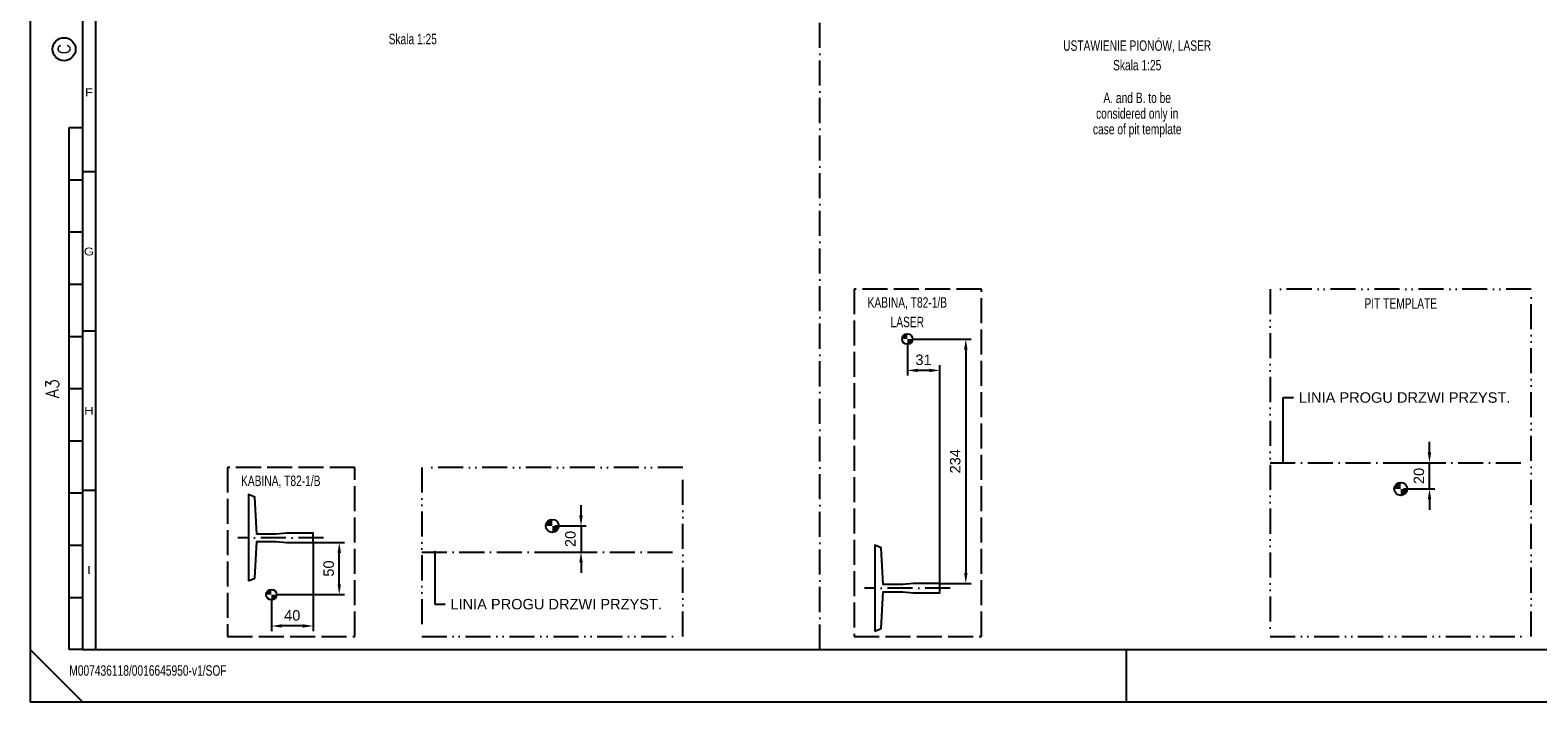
# Model space of a CAD drawing. Header units: millimetres. Extents: x 0 to 16885, y 0 to 7425.
# Tile 1 of 7: x 0 to 7219, y 0 to 3216. Entities that reach past the tile are written whole.
import ezdxf
from ezdxf.enums import TextEntityAlignment as Align

# ---------------------------------------------------------------- set-up
doc = ezdxf.new("R2010")
doc.units = ezdxf.units.MM
doc.header["$LTSCALE"] = 10
doc.header["$PDSIZE"] = -3
for name, pattern in [('ACAD_ISO02W100', [15, 12, -3]), ('ACAD_ISO10W100', [18, 12, -3, 0, -3]), ('ACAD_ISO12W100', [21, 12, -3, 0, -3, 0, -3])]:
    doc.linetypes.add(name, pattern=pattern)
for name, color, linetype in [('CONT_25', 1, 'Continuous'), ('CONT_50', 5, 'Continuous'), ('DASH_25', 1, 'ACAD_ISO02W100'), ('DASHD_25', 1, 'ACAD_ISO10W100'), ('DASHDD_25', 1, 'ACAD_ISO12W100'), ('DIM_35', 7, 'Continuous'), ('Guiderails', 30, 'Continuous'), ('SHEET', 1, 'Continuous'), ('TEXT_35', 2, 'Continuous')]:
    doc.layers.add(name, color=color, linetype=linetype)
doc.styles.add('Arial', font='arial.ttf')
doc.styles.add('ROMANS', font='romans.shx', dxfattribs={"width": 0.9})
doc.styles.get("Standard").update_dxf_attribs({"font": 'arial.ttf'})
doc.styles.add('Text0.7_Arial', font='arial.ttf', dxfattribs={"width": 0.7})
doc.dimstyles.new('KONE_mm', dxfattribs={"dimscale": 25, "dimtxt": 2, "dimasz": 2, "dimexe": 1, "dimexo": 0, "dimgap": 1, "dimtad": 1, "dimdec": 0, "dimrnd": 0.01, "dimzin": 0, "dimdsep": 46, "dimtxsty": 'Arial', "dimsah": 1, "dimcen": 0, "dimclrd": 256, "dimclre": 256, "dimclrt": 256, "dimadec": 1, "dimazin": 2, "dimtfac": 1, "dimtdec": 0, "dimtmove": 0, "dimatfit": 3, "dimfxl": 1, "dimtolj": 1, "dimtzin": 0, "dimarcsym": 0})

# ---------------------------------------------------------------- blocks, each defined once
blk = doc.blocks.new('Border')
at = {"layer": 'CONT_50', "linetype": 'Continuous'}
blk.add_line((210, 0), (210, 10), dxfattribs=at)
blk.add_lwpolyline([(410, 10), (410, 287), (10, 287), (10, 10)], close=True, dxfattribs=at)
at = {"layer": 'SHEET', "linetype": 'Continuous'}
for p, q in [((12.5, 284.5), (12.5, 10)), ((7.5, 10), (7.5, 110)), ((7.5, 110), (10, 110)), ((12.5, 101.5), (10, 101.5)), ((7.5, 100), (10, 100)), ((7.5, 90), (10, 90)), ((7.5, 80), (10, 80)), ((7.5, 70), (10, 70)), ((12.5, 71), (10, 71)), ((7.5, 60), (10, 60)), ((7.5, 50), (10, 50)), ((12.5, 40.5), (10, 40.5)), ((7.5, 40), (10, 40)), ((7.5, 30), (10, 30)), ((7.5, 20), (10, 20)), ((0, 10), (10, 0)), ((10, 10), (7.5, 10))]:
    blk.add_line(p, q, dxfattribs=at)
blk.add_lwpolyline([(420, 0), (420, 297), (0, 297), (0, 0)], close=True, dxfattribs=at)
blk.add_circle((6.5, 125), 2.2, dxfattribs=at)
at = {"layer": 'SHEET', "linetype": 'Continuous', "width": 0.75}
blk.add_text('C', height=2.5, rotation=90, dxfattribs=at).set_placement((6.5, 125), align=Align.MIDDLE)
at = {"layer": 'SHEET', "width": 1.190476}
for s, p in [('F', (11.25, 116.75)), ('G', (11.25, 86.25)), ('H', (11.25, 55.75)), ('I', (11.25, 25.25))]:
    blk.add_text(s, height=1.5, dxfattribs=at).set_placement(p, align=Align.MIDDLE)
at = {"layer": 'SHEET', "linetype": 'Continuous', "style": 'ROMANS', "width": 0.9}
blk.add_text('A3', height=2.5, rotation=90, dxfattribs=at).set_placement((5.5, 60), align=Align.CENTER)
blk = doc.blocks.new('CarRailDetail_0')
at = {"layer": 'Guiderails'}
blk.add_lwpolyline([(-62, -41.25), (-56, -38.75), (-54, -3.5), (-35.4, -3.5), (-25.4, -4.5), (0, -4.5), (0, 4.5), (-25.4, 4.5), (-35.4, 3.5), (-54, 3.5), (-56, 38.75), (-62, 41.25)], close=True, dxfattribs=at)
blk = doc.blocks.new('CheckDot')
at = {"layer": 'CONT_25'}
h = blk.add_hatch(color=256, dxfattribs=at)
edge = h.paths.add_edge_path()
edge.add_arc((0, 0), 1, -90, 0, ccw=False)
edge.add_line((0, -1), (0, 0))
edge.add_line((0, 0), (-1, 0))
edge.add_arc((0, 0), 1, 90, 180, ccw=False)
edge.add_line((0, 1), (0, 0))
edge.add_line((0, 0), (1, 0))
blk.add_circle((0, 0), 1, dxfattribs=at)
blk = doc.blocks.new('*D815')
at = {"layer": 'Defpoints', "color": 0, "transparency": 16777216}
for p in [(0, -22.5), (-200, -297.5), (-200, -422.5)]:
    blk.add_point(p, dxfattribs=at)
at = {"layer": 'DIM_35', "lineweight": -2, "transparency": 16777216}
for p, q in [((0, -22.5), (0, -447.5)), ((-200, -297.5), (-200, -447.5)), ((-50, -422.5), (-150, -422.5))]:
    blk.add_line(p, q, dxfattribs=at)
at = {"layer": 'DIM_35', "transparency": 16777216}
for points in [[(-150, -414.2), (-150, -430.8), (-200, -422.5)], [(-50, -414.2), (-50, -430.8), (0, -422.5)]]:
    blk.add_solid(points, dxfattribs=at)
at = {"layer": 'DIM_35', "transparency": 16777216, "insert": (-100, -372), "char_height": 50, "attachment_point": 5, "style": 'Arial'}
blk.add_mtext('\\A1;40', dxfattribs=at)
blk = doc.blocks.new('_DotSmall')
at = {"color": 0, "linetype": 'ByBlock', "const_width": 0.5}
blk.add_lwpolyline([(-0.0625, 0, 1), (0.0625, 0, 1)], format="xyb", close=True, dxfattribs=at)
blk = doc.blocks.new('*D816')
at = {"layer": 'Defpoints', "color": 0, "transparency": 16777216}
for p in [(0, -22.5), (125, -22.5), (-175, -272.5)]:
    blk.add_point(p, dxfattribs=at)
at = {"layer": 'DIM_35', "lineweight": -2, "transparency": 16777216}
for p, q in [((0, -22.5), (150, -22.5)), ((125, -222.5), (125, -72.5)), ((-175, -272.5), (150, -272.5))]:
    blk.add_line(p, q, dxfattribs=at)
at = {"layer": 'DIM_35', "transparency": 16777216}
for points in [[(116.7, -72.5), (133.3, -72.5), (125, -22.5)], [(116.7, -222.5), (133.3, -222.5), (125, -272.5)]]:
    blk.add_solid(points, dxfattribs=at)
at = {"layer": 'DIM_35', "transparency": 16777216, "insert": (74.5, -147.5), "char_height": 50, "attachment_point": 5, "rotation": 90, "style": 'Arial'}
blk.add_mtext('\\A1;50', dxfattribs=at)
blk = doc.blocks.new('*D822')
at = {"layer": 'Defpoints', "color": 0, "transparency": 16777216}
for p in [(226.7, 56.6), (226.7, -68.4), (351.7, -68.4)]:
    blk.add_point(p, dxfattribs=at)
at = {"layer": 'DIM_35', "lineweight": -2, "transparency": 16777216}
for p, q in [((351.7, 106.6), (351.7, 156.6)), ((226.7, 56.6), (376.7, 56.6)), ((351.7, 56.6), (351.7, -68.4)), ((226.7, -68.4), (376.7, -68.4)), ((351.7, -118.4), (351.7, -168.4))]:
    blk.add_line(p, q, dxfattribs=at)
at = {"layer": 'DIM_35', "transparency": 16777216}
for points in [[(343.4, 106.6), (360, 106.6), (351.7, 56.6)], [(343.4, -118.4), (360, -118.4), (351.7, -68.4)]]:
    blk.add_solid(points, dxfattribs=at)
at = {"layer": 'DIM_35', "transparency": 16777216, "insert": (301.2, -5.9), "char_height": 50, "attachment_point": 5, "rotation": 90, "style": 'Arial'}
blk.add_mtext('\\A1;20', dxfattribs=at)
blk = doc.blocks.new('Laser_CarRailDetail_0')
at = {"layer": 'Guiderails'}
blk.add_lwpolyline([(-62, -41.25), (-56, -38.75), (-54, -3.5), (-35.4, -3.5), (-25.4, -4.5), (0, -4.5), (0, 4.5), (-25.4, 4.5), (-35.4, 3.5), (-54, 3.5), (-56, 38.75), (-62, 41.25)], close=True, dxfattribs=at)
blk = doc.blocks.new('*D819')
at = {"layer": 'Defpoints', "color": 0, "transparency": 16777216}
for p in [(-155, 1167.5), (-155, 1042.5), (0, 22.5)]:
    blk.add_point(p, dxfattribs=at)
at = {"layer": 'DIM_35', "lineweight": -2, "transparency": 16777216}
for p, q in [((-155, 1167.5), (-155, 1017.5)), ((-50, 1042.5), (-105, 1042.5)), ((0, 22.5), (0, 1067.5))]:
    blk.add_line(p, q, dxfattribs=at)
at = {"layer": 'DIM_35', "transparency": 16777216}
for points in [[(-105, 1050.8), (-105, 1034.2), (-155, 1042.5)], [(-50, 1050.8), (-50, 1034.2), (0, 1042.5)]]:
    blk.add_solid(points, dxfattribs=at)
at = {"layer": 'DIM_35', "transparency": 16777216, "insert": (-77.5, 1093), "char_height": 50, "attachment_point": 5, "style": 'Arial'}
blk.add_mtext('\\A1;31', dxfattribs=at)
blk = doc.blocks.new('*D820')
at = {"layer": 'Defpoints', "color": 0, "transparency": 16777216}
for p in [(-130, 1192.5), (0, 22.5), (125, 22.5)]:
    blk.add_point(p, dxfattribs=at)
at = {"layer": 'DIM_35', "lineweight": -2, "transparency": 16777216}
for p, q in [((-130, 1192.5), (150, 1192.5)), ((125, 1142.5), (125, 72.5)), ((0, 22.5), (150, 22.5))]:
    blk.add_line(p, q, dxfattribs=at)
at = {"layer": 'DIM_35', "transparency": 16777216}
for points in [[(116.7, 1142.5), (133.3, 1142.5), (125, 1192.5)], [(116.7, 72.5), (133.3, 72.5), (125, 22.5)]]:
    blk.add_solid(points, dxfattribs=at)
at = {"layer": 'DIM_35', "transparency": 16777216, "insert": (74.5, 607.5), "char_height": 50, "attachment_point": 5, "rotation": 90, "style": 'Arial'}
blk.add_mtext('\\A1;234', dxfattribs=at)
blk = doc.blocks.new('*D824')
at = {"layer": 'Defpoints', "color": 0, "transparency": 16777216}
for p in [(226.7, 599.8), (351.7, 599.8), (226.7, 474.8)]:
    blk.add_point(p, dxfattribs=at)
at = {"layer": 'DIM_35', "lineweight": -2, "transparency": 16777216}
for p, q in [((351.7, 649.8), (351.7, 699.8)), ((226.7, 599.8), (376.7, 599.8)), ((351.7, 474.8), (351.7, 599.8)), ((226.7, 474.8), (376.7, 474.8)), ((351.7, 424.8), (351.7, 374.8))]:
    blk.add_line(p, q, dxfattribs=at)
at = {"layer": 'DIM_35', "transparency": 16777216}
for points in [[(343.4, 649.8), (360, 649.8), (351.7, 599.8)], [(343.4, 424.8), (360, 424.8), (351.7, 474.8)]]:
    blk.add_solid(points, dxfattribs=at)
at = {"layer": 'DIM_35', "transparency": 16777216, "insert": (301.2, 537.3), "char_height": 50, "attachment_point": 5, "rotation": 90, "style": 'Arial'}
blk.add_mtext('\\A1;20', dxfattribs=at)
blk = doc.blocks.new('CarRailDetail_1')
at = {"layer": 'DASH_25'}
blk.add_lwpolyline([(-305.3, 0.2), (305.3, 0.2), (305.3, 809.5), (-305.3, 809.5)], close=True, dxfattribs=at)
at = {"layer": 'DASHD_25'}
blk.add_lwpolyline([(155, 473.3), (-255, 473.3)], dxfattribs=at)
for name, p, xscale, yscale, zscale in [('CarRailDetail_0', (105, 473.3), 5, 5, 5), ('CheckDot', (-95, 200.8), 25, 25, 25)]:
    blk.add_blockref(name, p, dxfattribs=dict(xscale=xscale, yscale=yscale, zscale=zscale))
at = {"layer": 'TEXT_35', "style": 'Text0.7_Arial', "width": 0.7}
blk.add_text('KABINA, T82-1/B', height=50, dxfattribs=at).set_placement((-50, 720.8), align=Align.CENTER)
at = {"layer": 'DIM_35'}
dim = blk.add_linear_dim(base=(-95, 50.8), p1=(105, 450.8), p2=(-95, 175.8), text='40', dimstyle='KONE_mm', override={"dimlfac": 0.2, "dimldrblk": 'DotSmall'}, dxfattribs=at)
dim.commit()
dim.dimension.update_dxf_attribs({"geometry": '*D815', "text_midpoint": (5, 101.3), "insert": (105, 473.3)})
dim = blk.add_linear_dim(base=(230, 450.8), p1=(-70, 200.8), p2=(105, 450.8), angle=90, text='50', dimstyle='KONE_mm', override={"dimlfac": 0.2, "dimldrblk": 'DotSmall'}, dxfattribs=at)
dim.commit()
dim.dimension.update_dxf_attribs({"geometry": '*D816', "text_midpoint": (179.5, 325.8), "insert": (105, 473.3)})
blk = doc.blocks.new('LanDoorSillLine_0')
at = {"layer": 'DASHD_25'}
blk.add_lwpolyline([(-625.3, 404.9), (625.3, 404.9)], dxfattribs=at)
at = {"layer": 'DASHDD_25'}
blk.add_lwpolyline([(-625.3, 0), (624.7, 0), (624.7, 809.7), (-625.3, 809.7)], close=True, dxfattribs=at)
at = {"xscale": 31.25, "yscale": 31.25, "zscale": 31.25}
blk.add_blockref('CheckDot', (0, 529.9), dxfattribs=at)
at = {"layer": 'TEXT_35', "insert": (-487.8, 154.9), "char_height": 50, "attachment_point": 4, "style": 'Arial'}
blk.add_mtext('\\A1;LINIA PROGU DRZWI PRZYST.', dxfattribs=at)
at = {"layer": 'DIM_35'}
dim = blk.add_linear_dim(base=(137.5, 404.9), p1=(12.5, 529.9), p2=(12.5, 404.9), angle=90, text='20', dimstyle='KONE_mm', override={"dimldrblk": 'DotSmall'}, dxfattribs=at)
dim.commit()
dim.dimension.update_dxf_attribs({"geometry": '*D822', "text_midpoint": (87, 467.4), "insert": (-214.2, 473.3)})
at = {"layer": 'TEXT_35', "annotation_type": 0, "has_hookline": 1, "hookline_direction": 0, "text_width": 1001.7}
blk.add_leader([(-562.8, 404.9), (-562.8, 154.9), (-512.8, 154.9)], dimstyle='KONE_mm', override={"dimtad": 0, "dimldrblk": 'DotSmall'}, dxfattribs=at)
blk = doc.blocks.new('Laser_CarRailDetail_1')
at = {"layer": 'DASH_25'}
blk.add_lwpolyline([(-305.3, 0.2), (305.3, 0.2), (305.3, 1663.3), (-305.3, 1663.3)], close=True, dxfattribs=at)
at = {"layer": 'DASHD_25'}
blk.add_lwpolyline([(155, 231.9), (-255, 231.9)], dxfattribs=at)
for name, p, xscale, yscale, zscale in [('CheckDot', (-50, 1424.4), 25, 25, 25), ('Laser_CarRailDetail_0', (105, 231.9), 5, 5, 5)]:
    blk.add_blockref(name, p, dxfattribs=dict(xscale=xscale, yscale=yscale, zscale=zscale))
at = {"layer": 'TEXT_35', "style": 'Text0.7_Arial', "width": 0.7}
for s, p in [('KABINA, T82-1/B', (-50, 1574.9)), ('LASER', (-50, 1481.2))]:
    blk.add_text(s, height=50, dxfattribs=at).set_placement(p, align=Align.CENTER)
at = {"layer": 'DIM_35'}
dim = blk.add_linear_dim(base=(-50, 1274.4), p1=(105, 254.4), p2=(-50, 1399.4), text='31', dimstyle='KONE_mm', override={"dimlfac": 0.2, "dimldrblk": 'DotSmall'}, dxfattribs=at)
dim.commit()
dim.dimension.update_dxf_attribs({"geometry": '*D819', "text_midpoint": (27.5, 1325), "insert": (105, 231.9)})
dim = blk.add_linear_dim(base=(230, 254.4), p1=(-25, 1424.4), p2=(105, 254.4), angle=90, text='234', dimstyle='KONE_mm', override={"dimlfac": 0.2, "dimldrblk": 'DotSmall'}, dxfattribs=at)
dim.commit()
dim.dimension.update_dxf_attribs({"geometry": '*D820', "text_midpoint": (179.4, 839.4), "insert": (105, 231.9)})
blk = doc.blocks.new('LaserLanDoorSillLine_WithPitTemplate_0')
at = {"layer": 'DASHD_25'}
blk.add_lwpolyline([(-625.3, 831.8), (625.3, 831.8)], dxfattribs=at)
at = {"layer": 'DASHDD_25'}
blk.add_lwpolyline([(-625.3, 0), (624.7, 0), (624.7, 1663.5), (-625.3, 1663.5)], close=True, dxfattribs=at)
at = {"xscale": 31.25, "yscale": 31.25, "zscale": 31.25}
blk.add_blockref('CheckDot', (0, 706.8), dxfattribs=at)
at = {"layer": 'TEXT_35', "style": 'Text0.7_Arial', "width": 0.7}
blk.add_text('PIT TEMPLATE', height=50, dxfattribs=at).set_placement((0, 1569.8), align=Align.CENTER)
at = {"layer": 'TEXT_35', "insert": (-487.8, 1144.3), "char_height": 50, "attachment_point": 4, "style": 'Arial'}
blk.add_mtext('\\A1;LINIA PROGU DRZWI PRZYST.', dxfattribs=at)
at = {"layer": 'DIM_35'}
dim = blk.add_linear_dim(base=(137.5, 831.8), p1=(12.5, 706.8), p2=(12.5, 831.8), angle=90, text='20', dimstyle='KONE_mm', override={"dimldrblk": 'DotSmall'}, dxfattribs=at)
dim.commit()
dim.dimension.update_dxf_attribs({"geometry": '*D824', "text_midpoint": (87, 769.3), "insert": (-214.2, 231.9)})
at = {"layer": 'TEXT_35', "annotation_type": 0, "has_hookline": 1, "hookline_direction": 0, "text_width": 1001.7}
blk.add_leader([(-562.8, 831.8), (-562.8, 1144.3), (-512.8, 1144.3)], dimstyle='KONE_mm', override={"dimtad": 0, "dimldrblk": 'DotSmall'}, dxfattribs=at)

msp = doc.modelspace()

# ---------------------------------------------------------------- linework, layer by layer
at = {"layer": 'DASHD_25'}
msp.add_line((3781.2, 250), (3781.2, 7112.5), dxfattribs=at)

# ---------------------------------------------------------------- block references
for name, p in [('Laser_CarRailDetail_1', (4250, 312.5)), ('LaserLanDoorSillLine_WithPitTemplate_0', (6562.5, 312.5)), ('CarRailDetail_1', (1250, 312.5)), ('LanDoorSillLine_0', (2500, 312.5))]:
    msp.add_blockref(name, p)
at = {"layer": 'SHEET', "xscale": 25, "yscale": 25, "zscale": 25}
msp.add_blockref('Border', (0, 0), dxfattribs=at)

# ---------------------------------------------------------------- texts
at = {"layer": 'TEXT_35', "style": 'Text0.7_Arial', "width": 0.7}
for s, p in [('Skala 1:25', (1831.9, 3173.6)), ('USTAWIENIE PIONÓW, LASER', (5300.6, 3142.3)), ('Skala 1:25', (5300.6, 3048.6)), ('A. and B. to be', (5300.6, 2892.3)), ('considered only in', (5300.6, 2817.3)), ('case of pit template', (5300.6, 2742.3))]:
    msp.add_text(s, height=50, dxfattribs=at).set_placement(p, align=Align.MIDDLE_CENTER)
msp.add_text('M007436118/0016645950-v1/SOF', height=50, dxfattribs=at).set_placement((187.5, 125))

doc.saveas('drawing.dxf')
